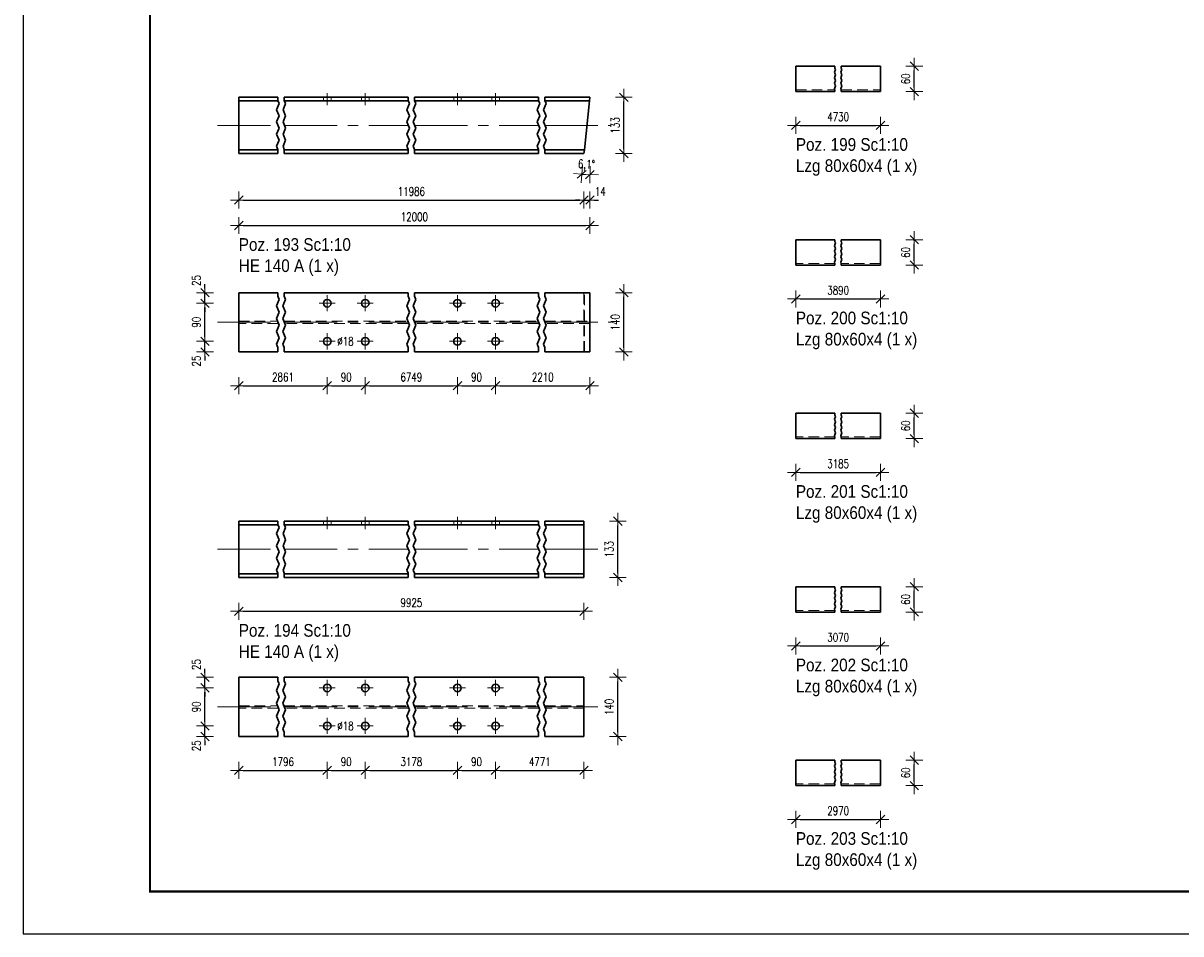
# Model space of a CAD drawing. Header units: millimetres. Extents: x -148 to 458, y 13010 to 13506.
# Tile 1 of 10: x -142 to 132, y 13010 to 13225. Entities that reach past the tile are written whole.
import ezdxf

# ---------------------------------------------------------------- set-up
doc = ezdxf.new("R2010")
doc.units = ezdxf.units.MM
doc.header["$LTSCALE"] = 10
doc.linetypes.add('HIDDEN', pattern=[0.375, 0.25, -0.125])
doc.linetypes.add('MITTE', pattern=[2, 1.25, -0.25, 0.25, -0.25])
doc.layers.get('Defpoints').update_dxf_attribs({"color": 1})
doc.layers.add('_FORMATKA', color=8, linetype='Continuous', plot=False)
for name, color, linetype, lineweight in [('_RAMKA', 7, 'Continuous', 35), ('PS_DIM', 4, 'Continuous', 13), ('PS_Hidden', 2, 'HIDDEN', 9), ('PS_Mid', 5, 'MITTE', 15), ('PS_Shape', 161, 'Continuous', 30), ('PS_SOLID', 7, 'Continuous', 30), ('PS_TEXT', 3, 'Continuous', 18)]:
    doc.layers.add(name, color=color, linetype=linetype, lineweight=lineweight)
doc.styles.add('gil', font='txt', dxfattribs={"width": 0.9})
doc.styles.add('simplex', font='simplex.shx', dxfattribs={"width": 0.75})
doc.dimstyles.new('1_10_PRZ_DS1-LS10', dxfattribs={"dimtxt": 2, "dimasz": 1, "dimexe": 2, "dimexo": 5, "dimgap": 1, "dimtad": 1, "dimdec": 0, "dimlfac": 10, "dimtxsty": 'simplex', "dimblk": 'dimznak', "dimcen": 2, "dimse1": 1, "dimse2": 1, "dimclrt": 3, "dimadec": 1, "dimazin": 0, "dimtfac": 1, "dimtdec": 0, "dimtix": 1, "dimtmove": 2, "dimatfit": 3, "dimldrblk": 'dim-grot', "dimfxl": 1, "dimarcsym": 0})

# ---------------------------------------------------------------- blocks, each defined once
blk = doc.blocks.new('dimznak')
at = {"color": 0}
for points in [[(-2, 0), (2, 0)], [(0, 2), (0, -2)]]:
    blk.add_lwpolyline(points, dxfattribs=at)
at = {"color": 2}
blk.add_lwpolyline([(1, 1), (-1, -1)], dxfattribs=at)
blk = doc.blocks.new('dim-grot')
blk.add_hatch(color=256).paths.add_polyline_path([(0, 0), (-2, 0.5), (-2, -0.5)])
blk.add_lwpolyline([(0, 0), (-2, 0.5), (-2, -0.5), (0, 0)])
blk = doc.blocks.new('*D60')
at = {"layer": 'Defpoints', "color": 0, "transparency": 16777216}
for p in [(-7.58, 13207.81), (-9, 13194.51), (-7.58, 13183.51)]:
    blk.add_point(p, dxfattribs=at)
at = {"layer": 'PS_DIM', "color": 0, "lineweight": -2, "transparency": 16777216}
for p, q in [((-10, 13183.51), (-11, 13183.51)), ((-9, 13183.51), (-7.58, 13183.51)), ((-6.58, 13183.51), (-5.58, 13183.51))]:
    blk.add_line(p, q, dxfattribs=at)
blk.add_blockref('dimznak', (-9, 13183.51), dxfattribs=at)
at = {"layer": 'PS_DIM', "color": 0, "lineweight": -2, "transparency": 16777216, "rotation": 180}
blk.add_blockref('dimznak', (-7.58, 13183.51), dxfattribs=at)
at = {"layer": 'PS_DIM', "color": 3, "transparency": 16777216, "insert": (-5.13, 13185.55), "char_height": 2, "attachment_point": 5, "style": 'simplex'}
blk.add_mtext('14', dxfattribs=at)
blk = doc.blocks.new('*D62')
at = {"layer": 'Defpoints', "color": 0, "transparency": 16777216}
for p in [(-7.58, 13207.81), (0.42, 13207.81), (-7.58, 13194.51)]:
    blk.add_point(p, dxfattribs=at)
at = {"layer": 'PS_DIM', "color": 0, "lineweight": -2, "transparency": 16777216}
blk.add_line((0.42, 13195.51), (0.42, 13206.81), dxfattribs=at)
for p, rotation in [((0.42, 13207.81), 90), ((0.42, 13194.51), 270)]:
    blk.add_blockref('dimznak', p, dxfattribs=dict(at, rotation=rotation))
at = {"layer": 'PS_DIM', "color": 3, "transparency": 16777216, "insert": (-1.62, 13201.16), "char_height": 2, "attachment_point": 5, "rotation": 90, "style": 'simplex'}
blk.add_mtext('133', dxfattribs=at)
blk = doc.blocks.new('*D68')
at = {"layer": 'Defpoints', "color": 0, "transparency": 16777216}
for p in [(-98.6, 13150.13), (-69.7, 13150.13), (-90.6, 13147.63)]:
    blk.add_point(p, dxfattribs=at)
at = {"layer": 'PS_DIM', "color": 0, "lineweight": -2, "transparency": 16777216}
for p, q in [((-98.6, 13151.13), (-98.6, 13152.13)), ((-98.6, 13147.63), (-98.6, 13150.13)), ((-98.6, 13146.63), (-98.6, 13145.63))]:
    blk.add_line(p, q, dxfattribs=at)
for p, rotation in [((-98.6, 13150.13), 270), ((-98.6, 13147.63), 90)]:
    blk.add_blockref('dimznak', p, dxfattribs=dict(at, rotation=rotation))
at = {"layer": 'PS_DIM', "color": 3, "transparency": 16777216, "insert": (-100.64, 13145.47), "char_height": 2, "attachment_point": 5, "rotation": 90, "style": 'simplex'}
blk.add_mtext('25', dxfattribs=at)
blk = doc.blocks.new('*D70')
at = {"layer": 'Defpoints', "color": 0, "transparency": 16777216}
for p in [(-98.6, 13161.63), (-90.6, 13161.63), (-69.7, 13159.13)]:
    blk.add_point(p, dxfattribs=at)
at = {"layer": 'PS_DIM', "color": 0, "lineweight": -2, "transparency": 16777216}
for p, q in [((-98.6, 13162.63), (-98.6, 13163.63)), ((-98.6, 13159.13), (-98.6, 13161.63)), ((-98.6, 13158.13), (-98.6, 13157.13))]:
    blk.add_line(p, q, dxfattribs=at)
for p, rotation in [((-98.6, 13161.63), 270), ((-98.6, 13159.13), 90)]:
    blk.add_blockref('dimznak', p, dxfattribs=dict(at, rotation=rotation))
at = {"layer": 'PS_DIM', "color": 3, "transparency": 16777216, "insert": (-100.64, 13164.5), "char_height": 2, "attachment_point": 5, "rotation": 90, "style": 'simplex'}
blk.add_mtext('25', dxfattribs=at)
blk = doc.blocks.new('*D71')
at = {"layer": 'Defpoints', "color": 0, "transparency": 16777216}
for p in [(-7.58, 13161.63), (0.42, 13161.63), (-7.58, 13147.63)]:
    blk.add_point(p, dxfattribs=at)
at = {"layer": 'PS_DIM', "color": 0, "lineweight": -2, "transparency": 16777216}
blk.add_line((0.42, 13148.63), (0.42, 13160.63), dxfattribs=at)
for p, rotation in [((0.42, 13161.63), 90), ((0.42, 13147.63), 270)]:
    blk.add_blockref('dimznak', p, dxfattribs=dict(at, rotation=rotation))
at = {"layer": 'PS_DIM', "color": 3, "transparency": 16777216, "insert": (-1.62, 13154.63), "char_height": 2, "attachment_point": 5, "rotation": 90, "style": 'simplex'}
blk.add_mtext('140', dxfattribs=at)
blk = doc.blocks.new('*D73')
at = {"layer": 'Defpoints', "color": 0, "transparency": 16777216}
for p in [(-9, 13107.63), (-1, 13107.63), (-9, 13094.33)]:
    blk.add_point(p, dxfattribs=at)
at = {"layer": 'PS_DIM', "color": 0, "lineweight": -2, "transparency": 16777216}
blk.add_line((-1, 13095.33), (-1, 13106.63), dxfattribs=at)
for p, rotation in [((-1, 13107.63), 90), ((-1, 13094.33), 270)]:
    blk.add_blockref('dimznak', p, dxfattribs=dict(at, rotation=rotation))
at = {"layer": 'PS_DIM', "color": 3, "transparency": 16777216, "insert": (-3.04, 13100.98), "char_height": 2, "attachment_point": 5, "rotation": 90, "style": 'simplex'}
blk.add_mtext('133', dxfattribs=at)
blk = doc.blocks.new('*D79')
at = {"layer": 'Defpoints', "color": 0, "transparency": 16777216}
for p in [(-98.6, 13059.24), (-69.7, 13059.24), (-90.6, 13056.74)]:
    blk.add_point(p, dxfattribs=at)
at = {"layer": 'PS_DIM', "color": 0, "lineweight": -2, "transparency": 16777216}
for p, q in [((-98.6, 13060.24), (-98.6, 13061.24)), ((-98.6, 13056.74), (-98.6, 13059.24)), ((-98.6, 13055.74), (-98.6, 13054.74))]:
    blk.add_line(p, q, dxfattribs=at)
for p, rotation in [((-98.6, 13059.24), 270), ((-98.6, 13056.74), 90)]:
    blk.add_blockref('dimznak', p, dxfattribs=dict(at, rotation=rotation))
at = {"layer": 'PS_DIM', "color": 3, "transparency": 16777216, "insert": (-100.64, 13054.55), "char_height": 2, "attachment_point": 5, "rotation": 90, "style": 'simplex'}
blk.add_mtext('25', dxfattribs=at)
blk = doc.blocks.new('*D81')
at = {"layer": 'Defpoints', "color": 0, "transparency": 16777216}
for p in [(-98.6, 13070.74), (-90.6, 13070.74), (-69.7, 13068.24)]:
    blk.add_point(p, dxfattribs=at)
at = {"layer": 'PS_DIM', "color": 0, "lineweight": -2, "transparency": 16777216}
for p, q in [((-98.6, 13071.74), (-98.6, 13072.74)), ((-98.6, 13068.24), (-98.6, 13070.74)), ((-98.6, 13067.24), (-98.6, 13066.24))]:
    blk.add_line(p, q, dxfattribs=at)
for p, rotation in [((-98.6, 13070.74), 270), ((-98.6, 13068.24), 90)]:
    blk.add_blockref('dimznak', p, dxfattribs=dict(at, rotation=rotation))
at = {"layer": 'PS_DIM', "color": 3, "transparency": 16777216, "insert": (-100.64, 13073.74), "char_height": 2, "attachment_point": 5, "rotation": 90, "style": 'simplex'}
blk.add_mtext('25', dxfattribs=at)
blk = doc.blocks.new('*D82')
at = {"layer": 'Defpoints', "color": 0, "transparency": 16777216}
for p in [(-9, 13070.74), (-1, 13070.74), (-9, 13056.74)]:
    blk.add_point(p, dxfattribs=at)
at = {"layer": 'PS_DIM', "color": 0, "lineweight": -2, "transparency": 16777216}
blk.add_line((-1, 13057.74), (-1, 13069.74), dxfattribs=at)
for p, rotation in [((-1, 13070.74), 90), ((-1, 13056.74), 270)]:
    blk.add_blockref('dimznak', p, dxfattribs=dict(at, rotation=rotation))
at = {"layer": 'PS_DIM', "color": 3, "transparency": 16777216, "insert": (-3.04, 13063.74), "char_height": 2, "attachment_point": 5, "rotation": 90, "style": 'simplex'}
blk.add_mtext('140', dxfattribs=at)
blk = doc.blocks.new('*U16')
at = {"layer": '_FORMATKA', "lineweight": -3}
blk.add_lwpolyline([(-594, 0), (0, 0), (0, 420), (-594, 420)], close=True, dxfattribs=at)
at = {"layer": '_RAMKA', "lineweight": -3, "const_width": 0.5}
blk.add_lwpolyline([(-564, 10), (-10, 10), (-10, 410), (-564, 410)], close=True, dxfattribs=at)
blk = doc.blocks.new('*X277')
at = {"color": 1}
for p, q in [((-81.04, 13206.3), (-81.65, 13204.86)), ((-81.35, 13207.81), (-81.35, 13207.02)), ((-81.35, 13207.02), (-81.04, 13206.3)), ((-79.54, 13206.3), (-80.15, 13204.86)), ((-79.85, 13207.81), (-79.85, 13207.02)), ((-79.85, 13207.02), (-79.54, 13206.3)), ((-50.24, 13206.3), (-50.85, 13204.86)), ((-50.55, 13207.81), (-50.55, 13207.02)), ((-50.55, 13207.02), (-50.24, 13206.3)), ((-48.74, 13206.3), (-49.35, 13204.86)), ((-49.05, 13207.81), (-49.05, 13207.02)), ((-49.05, 13207.02), (-48.74, 13206.3)), ((-19.44, 13206.3), (-20.05, 13204.86)), ((-19.75, 13207.81), (-19.75, 13207.02)), ((-19.75, 13207.02), (-19.44, 13206.3)), ((-17.94, 13206.3), (-18.55, 13204.86)), ((-18.25, 13207.81), (-18.25, 13207.02)), ((-18.25, 13207.02), (-17.94, 13206.3)), ((-81.65, 13204.86), (-81.04, 13203.42)), ((-81.04, 13203.42), (-81.65, 13201.98)), ((-80.15, 13204.86), (-79.54, 13203.42)), ((-79.54, 13203.42), (-80.15, 13201.98)), ((-50.85, 13204.86), (-50.24, 13203.42)), ((-50.24, 13203.42), (-50.85, 13201.98)), ((-49.35, 13204.86), (-48.74, 13203.42)), ((-48.74, 13203.42), (-49.35, 13201.98)), ((-20.05, 13204.86), (-19.44, 13203.42)), ((-19.44, 13203.42), (-20.05, 13201.98)), ((-18.55, 13204.86), (-17.94, 13203.42)), ((-17.94, 13203.42), (-18.55, 13201.98)), ((-81.65, 13201.98), (-81.04, 13200.54)), ((-81.04, 13200.54), (-81.65, 13199.1)), ((-80.15, 13201.98), (-79.54, 13200.54)), ((-79.54, 13200.54), (-80.15, 13199.1)), ((-50.85, 13201.98), (-50.24, 13200.54)), ((-50.24, 13200.54), (-50.85, 13199.1)), ((-49.35, 13201.98), (-48.74, 13200.54)), ((-48.74, 13200.54), (-49.35, 13199.1)), ((-20.05, 13201.98), (-19.44, 13200.54)), ((-19.44, 13200.54), (-20.05, 13199.1)), ((-18.55, 13201.98), (-17.94, 13200.54)), ((-17.94, 13200.54), (-18.55, 13199.1)), ((-81.65, 13199.1), (-81.04, 13197.66)), ((-81.04, 13197.66), (-81.65, 13196.21)), ((-80.15, 13199.1), (-79.54, 13197.66)), ((-79.54, 13197.66), (-80.15, 13196.21)), ((-50.85, 13199.1), (-50.24, 13197.66)), ((-50.24, 13197.66), (-50.85, 13196.21)), ((-49.35, 13199.1), (-48.74, 13197.66)), ((-48.74, 13197.66), (-49.35, 13196.21)), ((-20.05, 13199.1), (-19.44, 13197.66)), ((-19.44, 13197.66), (-20.05, 13196.21)), ((-18.55, 13199.1), (-17.94, 13197.66)), ((-17.94, 13197.66), (-18.55, 13196.21)), ((-81.65, 13196.21), (-81.35, 13195.49)), ((-81.35, 13195.49), (-81.35, 13194.51)), ((-80.15, 13196.21), (-79.85, 13195.49)), ((-79.85, 13195.49), (-79.85, 13194.51)), ((-50.85, 13196.21), (-50.55, 13195.49)), ((-50.55, 13195.49), (-50.55, 13194.51)), ((-49.35, 13196.21), (-49.05, 13195.49)), ((-49.05, 13195.49), (-49.05, 13194.51)), ((-20.05, 13196.21), (-19.75, 13195.49)), ((-19.75, 13195.49), (-19.75, 13194.51)), ((-18.55, 13196.21), (-18.25, 13195.49)), ((-18.25, 13195.49), (-18.25, 13194.51))]:
    blk.add_line(p, q, dxfattribs=at)
at = {"layer": 'PS_Hidden', "color": 2, "linetype": 'HIDDEN'}
for p, q in [((-90.6, 13207.81), (-90.6, 13206.96)), ((-70.6, 13207.81), (-70.6, 13206.96)), ((-68.8, 13206.96), (-68.8, 13207.81)), ((-61.6, 13207.81), (-61.6, 13206.96)), ((-59.8, 13206.96), (-59.8, 13207.81)), ((-39.8, 13207.81), (-39.8, 13206.96)), ((-38, 13206.96), (-38, 13207.81)), ((-30.8, 13207.81), (-30.8, 13206.96)), ((-29, 13206.96), (-29, 13207.81))]:
    blk.add_line(p, q, dxfattribs=at)
at = {"layer": 'PS_Mid', "color": 5, "linetype": 'MITTE'}
for p, q in [((-69.7, 13208.81), (-69.7, 13205.96)), ((-69.7, 13208.81), (-69.7, 13205.96)), ((-60.7, 13208.81), (-60.7, 13205.96)), ((-60.7, 13208.81), (-60.7, 13205.96)), ((-38.9, 13208.81), (-38.9, 13205.96)), ((-38.9, 13208.81), (-38.9, 13205.96)), ((-29.9, 13208.81), (-29.9, 13205.96)), ((-29.9, 13208.81), (-29.9, 13205.96)), ((-95.6, 13201.16), (-81.35, 13201.16)), ((-79.85, 13201.16), (-50.55, 13201.16)), ((-49.05, 13201.16), (-19.75, 13201.16)), ((-18.25, 13201.16), (-2.58, 13201.16))]:
    blk.add_line(p, q, dxfattribs=at)
at = {"layer": 'PS_SOLID', "color": 7, "linetype": 'Continuous'}
for p, q in [((-81.35, 13207.81), (-90.6, 13207.81)), ((-90.6, 13207.81), (-90.6, 13206.96)), ((-90.6, 13206.96), (-81.35, 13206.96)), ((-90.6, 13206.96), (-90.6, 13195.36)), ((-50.55, 13207.81), (-79.85, 13207.81)), ((-79.85, 13206.96), (-69.7, 13206.96)), ((-69.7, 13206.96), (-60.7, 13206.96)), ((-60.7, 13206.96), (-50.55, 13206.96)), ((-19.75, 13207.81), (-49.05, 13207.81)), ((-49.05, 13206.96), (-38.9, 13206.96)), ((-38.9, 13206.96), (-29.9, 13206.96)), ((-29.9, 13206.96), (-19.75, 13206.96)), ((-7.58, 13207.81), (-18.25, 13207.81)), ((-18.25, 13206.96), (-7.67, 13206.96)), ((-8.91, 13195.36), (-7.67, 13206.96)), ((-7.67, 13206.96), (-7.58, 13207.81)), ((-81.35, 13195.36), (-90.6, 13195.36)), ((-90.6, 13195.36), (-90.6, 13194.51)), ((-90.6, 13194.51), (-81.35, 13194.51)), ((-50.55, 13195.36), (-79.85, 13195.36)), ((-79.85, 13194.51), (-50.55, 13194.51)), ((-19.75, 13195.36), (-49.05, 13195.36)), ((-49.05, 13194.51), (-19.75, 13194.51)), ((-8.91, 13195.36), (-18.25, 13195.36)), ((-18.25, 13194.51), (-9, 13194.51)), ((-9, 13194.51), (-8.91, 13195.36))]:
    blk.add_line(p, q, dxfattribs=at)
blk = doc.blocks.new('*X278')
at = {"color": 3, "style": 'gil', "width": 0.9}
for s, p in [('Poz. 193 Sc1:10', (-90.6, 13171.51)), ('HE 140 A (1 x)', (-90.6, 13166.51))]:
    blk.add_text(s, height=3, dxfattribs=at).set_placement(p)
blk = doc.blocks.new('*X279')
at = {"color": 1}
for p, q in [((-81.35, 13161.63), (-81.35, 13160.81)), ((-79.85, 13161.63), (-79.85, 13160.81)), ((-50.55, 13161.63), (-50.55, 13160.81)), ((-49.05, 13161.63), (-49.05, 13160.81)), ((-19.75, 13161.63), (-19.75, 13160.81)), ((-18.25, 13161.63), (-18.25, 13160.81)), ((-81.03, 13160.05), (-81.67, 13158.53)), ((-81.35, 13160.81), (-81.03, 13160.05)), ((-79.53, 13160.05), (-80.17, 13158.53)), ((-79.85, 13160.81), (-79.53, 13160.05)), ((-50.23, 13160.05), (-50.87, 13158.53)), ((-50.55, 13160.81), (-50.23, 13160.05)), ((-48.73, 13160.05), (-49.37, 13158.53)), ((-49.05, 13160.81), (-48.73, 13160.05)), ((-19.43, 13160.05), (-20.07, 13158.53)), ((-19.75, 13160.81), (-19.43, 13160.05)), ((-17.93, 13160.05), (-18.57, 13158.53)), ((-18.25, 13160.81), (-17.93, 13160.05)), ((-81.67, 13158.53), (-81.03, 13157.01)), ((-81.03, 13157.01), (-81.67, 13155.5)), ((-80.17, 13158.53), (-79.53, 13157.01)), ((-79.53, 13157.01), (-80.17, 13155.5)), ((-50.87, 13158.53), (-50.23, 13157.01)), ((-50.23, 13157.01), (-50.87, 13155.5)), ((-49.37, 13158.53), (-48.73, 13157.01)), ((-48.73, 13157.01), (-49.37, 13155.5)), ((-20.07, 13158.53), (-19.43, 13157.01)), ((-19.43, 13157.01), (-20.07, 13155.5)), ((-18.57, 13158.53), (-17.93, 13157.01)), ((-17.93, 13157.01), (-18.57, 13155.5)), ((-81.67, 13155.5), (-81.03, 13153.98)), ((-81.03, 13153.98), (-81.67, 13152.46)), ((-80.17, 13155.5), (-79.53, 13153.98)), ((-79.53, 13153.98), (-80.17, 13152.46)), ((-50.87, 13155.5), (-50.23, 13153.98)), ((-50.23, 13153.98), (-50.87, 13152.46)), ((-49.37, 13155.5), (-48.73, 13153.98)), ((-48.73, 13153.98), (-49.37, 13152.46)), ((-20.07, 13155.5), (-19.43, 13153.98)), ((-19.43, 13153.98), (-20.07, 13152.46)), ((-18.57, 13155.5), (-17.93, 13153.98)), ((-17.93, 13153.98), (-18.57, 13152.46)), ((-81.67, 13152.46), (-81.03, 13150.95)), ((-81.03, 13150.95), (-81.67, 13149.43)), ((-80.17, 13152.46), (-79.53, 13150.95)), ((-79.53, 13150.95), (-80.17, 13149.43)), ((-50.87, 13152.46), (-50.23, 13150.95)), ((-50.23, 13150.95), (-50.87, 13149.43)), ((-49.37, 13152.46), (-48.73, 13150.95)), ((-48.73, 13150.95), (-49.37, 13149.43)), ((-20.07, 13152.46), (-19.43, 13150.95)), ((-19.43, 13150.95), (-20.07, 13149.43)), ((-18.57, 13152.46), (-17.93, 13150.95)), ((-17.93, 13150.95), (-18.57, 13149.43)), ((-81.67, 13149.43), (-81.35, 13148.67)), ((-81.35, 13148.67), (-81.35, 13147.63)), ((-80.17, 13149.43), (-79.85, 13148.67)), ((-79.85, 13148.67), (-79.85, 13147.63)), ((-50.87, 13149.43), (-50.55, 13148.67)), ((-50.55, 13148.67), (-50.55, 13147.63)), ((-49.37, 13149.43), (-49.05, 13148.67)), ((-49.05, 13148.67), (-49.05, 13147.63)), ((-20.07, 13149.43), (-19.75, 13148.67)), ((-19.75, 13148.67), (-19.75, 13147.63)), ((-18.57, 13149.43), (-18.25, 13148.67)), ((-18.25, 13148.67), (-18.25, 13147.63))]:
    blk.add_line(p, q, dxfattribs=at)
at = {"layer": 'PS_Hidden', "color": 2, "linetype": 'HIDDEN'}
for p, q in [((-9, 13147.63), (-9, 13161.63)), ((-8.91, 13154.9), (-8.91, 13161.63)), ((-7.67, 13159.13), (-7.67, 13161.63)), ((-7.67, 13154.9), (-7.67, 13159.13)), ((-90.6, 13154.9), (-81.35, 13154.9)), ((-81.35, 13154.35), (-90.6, 13154.35)), ((-79.85, 13154.9), (-50.55, 13154.9)), ((-50.55, 13154.35), (-79.85, 13154.35)), ((-49.05, 13154.9), (-19.75, 13154.9)), ((-19.75, 13154.35), (-49.05, 13154.35)), ((-18.25, 13154.9), (-7.67, 13154.9)), ((-7.67, 13154.35), (-18.25, 13154.35)), ((-8.91, 13147.63), (-8.91, 13154.35)), ((-7.67, 13150.13), (-7.67, 13154.35)), ((-7.67, 13147.63), (-7.67, 13150.13))]:
    blk.add_line(p, q, dxfattribs=at)
at = {"layer": 'PS_Mid', "color": 5, "linetype": 'MITTE'}
for p, q in [((-67.8, 13159.13), (-71.6, 13159.13)), ((-69.7, 13161.03), (-69.7, 13157.23)), ((-58.8, 13159.13), (-62.6, 13159.13)), ((-60.7, 13161.03), (-60.7, 13157.23)), ((-37, 13159.13), (-40.8, 13159.13)), ((-38.9, 13161.03), (-38.9, 13157.23)), ((-28, 13159.13), (-31.8, 13159.13)), ((-29.9, 13161.03), (-29.9, 13157.23)), ((-95.6, 13154.63), (-81.35, 13154.63)), ((-79.85, 13154.63), (-50.55, 13154.63)), ((-49.05, 13154.63), (-19.75, 13154.63)), ((-18.25, 13154.63), (-2.58, 13154.63)), ((-69.7, 13152.03), (-69.7, 13148.23)), ((-60.7, 13152.03), (-60.7, 13148.23)), ((-38.9, 13152.03), (-38.9, 13148.23)), ((-29.9, 13152.03), (-29.9, 13148.23)), ((-67.8, 13150.13), (-71.6, 13150.13)), ((-58.8, 13150.13), (-62.6, 13150.13)), ((-37, 13150.13), (-40.8, 13150.13)), ((-28, 13150.13), (-31.8, 13150.13))]:
    blk.add_line(p, q, dxfattribs=at)
at = {"layer": 'PS_SOLID', "color": 7, "linetype": 'Continuous'}
for p, q in [((-81.35, 13161.63), (-90.6, 13161.63)), ((-90.6, 13161.63), (-90.6, 13147.63)), ((-69.7, 13161.63), (-79.85, 13161.63)), ((-60.7, 13161.63), (-69.7, 13161.63)), ((-50.55, 13161.63), (-60.7, 13161.63)), ((-38.9, 13161.63), (-49.05, 13161.63)), ((-29.9, 13161.63), (-38.9, 13161.63)), ((-19.75, 13161.63), (-29.9, 13161.63)), ((-7.58, 13161.63), (-18.25, 13161.63)), ((-7.58, 13147.63), (-7.58, 13161.63)), ((-90.6, 13147.63), (-81.35, 13147.63)), ((-79.85, 13147.63), (-50.55, 13147.63)), ((-49.05, 13147.63), (-19.75, 13147.63)), ((-18.25, 13147.63), (-7.58, 13147.63))]:
    blk.add_line(p, q, dxfattribs=at)
at = {"layer": 'PS_SOLID', "color": 7}
for centre in [(-69.7, 13159.13), (-60.7, 13159.13), (-38.9, 13159.13), (-29.9, 13159.13), (-69.7, 13150.13), (-60.7, 13150.13), (-38.9, 13150.13), (-29.9, 13150.13)]:
    blk.add_circle(centre, 0.9, dxfattribs=at)
blk = doc.blocks.new('*X280')
at = {"color": 1}
for p, q in [((-81.35, 13107.63), (-81.35, 13106.85)), ((-81.35, 13106.85), (-81.04, 13106.13)), ((-79.85, 13107.63), (-79.85, 13106.85)), ((-79.85, 13106.85), (-79.54, 13106.13)), ((-50.55, 13107.63), (-50.55, 13106.85)), ((-50.55, 13106.85), (-50.24, 13106.13)), ((-49.05, 13107.63), (-49.05, 13106.85)), ((-49.05, 13106.85), (-48.74, 13106.13)), ((-19.75, 13107.63), (-19.75, 13106.85)), ((-19.75, 13106.85), (-19.44, 13106.13)), ((-18.25, 13107.63), (-18.25, 13106.85)), ((-18.25, 13106.85), (-17.94, 13106.13)), ((-81.04, 13106.13), (-81.65, 13104.69)), ((-81.65, 13104.69), (-81.04, 13103.24)), ((-79.54, 13106.13), (-80.15, 13104.69)), ((-80.15, 13104.69), (-79.54, 13103.24)), ((-50.24, 13106.13), (-50.85, 13104.69)), ((-50.85, 13104.69), (-50.24, 13103.24)), ((-48.74, 13106.13), (-49.35, 13104.69)), ((-49.35, 13104.69), (-48.74, 13103.24)), ((-19.44, 13106.13), (-20.05, 13104.69)), ((-20.05, 13104.69), (-19.44, 13103.24)), ((-17.94, 13106.13), (-18.55, 13104.69)), ((-18.55, 13104.69), (-17.94, 13103.24)), ((-81.04, 13103.24), (-81.65, 13101.8)), ((-81.65, 13101.8), (-81.04, 13100.36)), ((-79.54, 13103.24), (-80.15, 13101.8)), ((-80.15, 13101.8), (-79.54, 13100.36)), ((-50.24, 13103.24), (-50.85, 13101.8)), ((-50.85, 13101.8), (-50.24, 13100.36)), ((-48.74, 13103.24), (-49.35, 13101.8)), ((-49.35, 13101.8), (-48.74, 13100.36)), ((-19.44, 13103.24), (-20.05, 13101.8)), ((-20.05, 13101.8), (-19.44, 13100.36)), ((-17.94, 13103.24), (-18.55, 13101.8)), ((-18.55, 13101.8), (-17.94, 13100.36)), ((-81.04, 13100.36), (-81.65, 13098.92)), ((-81.65, 13098.92), (-81.04, 13097.48)), ((-79.54, 13100.36), (-80.15, 13098.92)), ((-80.15, 13098.92), (-79.54, 13097.48)), ((-50.24, 13100.36), (-50.85, 13098.92)), ((-50.85, 13098.92), (-50.24, 13097.48)), ((-48.74, 13100.36), (-49.35, 13098.92)), ((-49.35, 13098.92), (-48.74, 13097.48)), ((-19.44, 13100.36), (-20.05, 13098.92)), ((-20.05, 13098.92), (-19.44, 13097.48)), ((-17.94, 13100.36), (-18.55, 13098.92)), ((-18.55, 13098.92), (-17.94, 13097.48)), ((-81.04, 13097.48), (-81.65, 13096.04)), ((-81.65, 13096.04), (-81.35, 13095.32)), ((-79.54, 13097.48), (-80.15, 13096.04)), ((-80.15, 13096.04), (-79.85, 13095.32)), ((-50.24, 13097.48), (-50.85, 13096.04)), ((-50.85, 13096.04), (-50.55, 13095.32)), ((-48.74, 13097.48), (-49.35, 13096.04)), ((-49.35, 13096.04), (-49.05, 13095.32)), ((-19.44, 13097.48), (-20.05, 13096.04)), ((-20.05, 13096.04), (-19.75, 13095.32)), ((-17.94, 13097.48), (-18.55, 13096.04)), ((-18.55, 13096.04), (-18.25, 13095.32)), ((-81.35, 13095.32), (-81.35, 13094.33)), ((-79.85, 13095.32), (-79.85, 13094.33)), ((-50.55, 13095.32), (-50.55, 13094.33)), ((-49.05, 13095.32), (-49.05, 13094.33)), ((-19.75, 13095.32), (-19.75, 13094.33)), ((-18.25, 13095.32), (-18.25, 13094.33))]:
    blk.add_line(p, q, dxfattribs=at)
at = {"layer": 'PS_Hidden', "color": 2, "linetype": 'HIDDEN'}
for p, q in [((-70.6, 13107.63), (-70.6, 13106.78)), ((-68.8, 13106.78), (-68.8, 13107.63)), ((-61.6, 13107.63), (-61.6, 13106.78)), ((-59.8, 13106.78), (-59.8, 13107.63)), ((-39.8, 13107.63), (-39.8, 13106.78)), ((-39.8, 13107.63), (-39.8, 13106.78)), ((-38, 13106.78), (-38, 13107.63)), ((-30.8, 13107.63), (-30.8, 13106.78)), ((-29, 13106.78), (-29, 13107.63))]:
    blk.add_line(p, q, dxfattribs=at)
at = {"layer": 'PS_Mid', "color": 5, "linetype": 'MITTE'}
for p, q in [((-69.7, 13108.63), (-69.7, 13105.78)), ((-69.7, 13108.63), (-69.7, 13105.78)), ((-60.7, 13108.63), (-60.7, 13105.78)), ((-60.7, 13108.63), (-60.7, 13105.78)), ((-38.9, 13108.63), (-38.9, 13105.78)), ((-38.9, 13108.63), (-38.9, 13105.78)), ((-29.9, 13108.63), (-29.9, 13105.78)), ((-29.9, 13108.63), (-29.9, 13105.78)), ((-95.6, 13100.98), (-81.35, 13100.98)), ((-79.85, 13100.98), (-50.55, 13100.98)), ((-49.05, 13100.98), (-19.75, 13100.98)), ((-18.25, 13100.98), (-4, 13100.98))]:
    blk.add_line(p, q, dxfattribs=at)
at = {"layer": 'PS_SOLID', "color": 7, "linetype": 'Continuous'}
for p, q in [((-81.35, 13107.63), (-90.6, 13107.63)), ((-90.6, 13107.63), (-90.6, 13106.78)), ((-90.6, 13106.78), (-81.35, 13106.78)), ((-90.6, 13106.78), (-90.6, 13095.18)), ((-50.55, 13107.63), (-79.85, 13107.63)), ((-79.85, 13106.78), (-69.7, 13106.78)), ((-69.7, 13106.78), (-60.7, 13106.78)), ((-60.7, 13106.78), (-50.55, 13106.78)), ((-19.75, 13107.63), (-49.05, 13107.63)), ((-49.05, 13106.78), (-38.9, 13106.78)), ((-38.9, 13106.78), (-29.9, 13106.78)), ((-29.9, 13106.78), (-19.75, 13106.78)), ((-9, 13107.63), (-18.25, 13107.63)), ((-18.25, 13106.78), (-9, 13106.78)), ((-9, 13106.78), (-9, 13107.63)), ((-9, 13095.18), (-9, 13106.78)), ((-81.35, 13095.18), (-90.6, 13095.18)), ((-90.6, 13095.18), (-90.6, 13094.33)), ((-90.6, 13094.33), (-81.35, 13094.33)), ((-50.55, 13095.18), (-79.85, 13095.18)), ((-79.85, 13094.33), (-50.55, 13094.33)), ((-19.75, 13095.18), (-49.05, 13095.18)), ((-49.05, 13094.33), (-19.75, 13094.33)), ((-9, 13095.18), (-18.25, 13095.18)), ((-18.25, 13094.33), (-9, 13094.33)), ((-9, 13094.33), (-9, 13095.18))]:
    blk.add_line(p, q, dxfattribs=at)
blk = doc.blocks.new('*X281')
at = {"color": 3, "style": 'gil', "width": 0.9}
for s, p in [('Poz. 194 Sc1:10', (-90.6, 13080.33)), ('HE 140 A (1 x)', (-90.6, 13075.33))]:
    blk.add_text(s, height=3, dxfattribs=at).set_placement(p)
blk = doc.blocks.new('*X282')
at = {"color": 1}
for p, q in [((-81.03, 13069.16), (-81.67, 13067.64)), ((-81.35, 13070.74), (-81.35, 13069.92)), ((-81.35, 13069.92), (-81.03, 13069.16)), ((-79.53, 13069.16), (-80.17, 13067.64)), ((-79.85, 13070.74), (-79.85, 13069.92)), ((-79.85, 13069.92), (-79.53, 13069.16)), ((-50.23, 13069.16), (-50.87, 13067.64)), ((-50.55, 13070.74), (-50.55, 13069.92)), ((-50.55, 13069.92), (-50.23, 13069.16)), ((-48.73, 13069.16), (-49.37, 13067.64)), ((-49.05, 13070.74), (-49.05, 13069.92)), ((-49.05, 13069.92), (-48.73, 13069.16)), ((-19.43, 13069.16), (-20.07, 13067.64)), ((-19.75, 13070.74), (-19.75, 13069.92)), ((-19.75, 13069.92), (-19.43, 13069.16)), ((-17.93, 13069.16), (-18.57, 13067.64)), ((-18.25, 13070.74), (-18.25, 13069.92)), ((-18.25, 13069.92), (-17.93, 13069.16)), ((-81.67, 13067.64), (-81.03, 13066.12)), ((-81.03, 13066.12), (-81.67, 13064.61)), ((-80.17, 13067.64), (-79.53, 13066.12)), ((-79.53, 13066.12), (-80.17, 13064.61)), ((-50.87, 13067.64), (-50.23, 13066.12)), ((-50.23, 13066.12), (-50.87, 13064.61)), ((-49.37, 13067.64), (-48.73, 13066.12)), ((-48.73, 13066.12), (-49.37, 13064.61)), ((-20.07, 13067.64), (-19.43, 13066.12)), ((-19.43, 13066.12), (-20.07, 13064.61)), ((-18.57, 13067.64), (-17.93, 13066.12)), ((-17.93, 13066.12), (-18.57, 13064.61)), ((-81.67, 13064.61), (-81.03, 13063.09)), ((-81.03, 13063.09), (-81.67, 13061.57)), ((-80.17, 13064.61), (-79.53, 13063.09)), ((-79.53, 13063.09), (-80.17, 13061.57)), ((-50.87, 13064.61), (-50.23, 13063.09)), ((-50.23, 13063.09), (-50.87, 13061.57)), ((-49.37, 13064.61), (-48.73, 13063.09)), ((-48.73, 13063.09), (-49.37, 13061.57)), ((-20.07, 13064.61), (-19.43, 13063.09)), ((-19.43, 13063.09), (-20.07, 13061.57)), ((-18.57, 13064.61), (-17.93, 13063.09)), ((-17.93, 13063.09), (-18.57, 13061.57)), ((-81.67, 13061.57), (-81.03, 13060.05)), ((-80.17, 13061.57), (-79.53, 13060.05)), ((-50.87, 13061.57), (-50.23, 13060.05)), ((-49.37, 13061.57), (-48.73, 13060.05)), ((-20.07, 13061.57), (-19.43, 13060.05)), ((-18.57, 13061.57), (-17.93, 13060.05)), ((-81.03, 13060.05), (-81.67, 13058.54)), ((-81.67, 13058.54), (-81.35, 13057.78)), ((-81.35, 13057.78), (-81.35, 13056.74)), ((-79.53, 13060.05), (-80.17, 13058.54)), ((-80.17, 13058.54), (-79.85, 13057.78)), ((-79.85, 13057.78), (-79.85, 13056.74)), ((-50.23, 13060.05), (-50.87, 13058.54)), ((-50.87, 13058.54), (-50.55, 13057.78)), ((-50.55, 13057.78), (-50.55, 13056.74)), ((-48.73, 13060.05), (-49.37, 13058.54)), ((-49.37, 13058.54), (-49.05, 13057.78)), ((-49.05, 13057.78), (-49.05, 13056.74)), ((-19.43, 13060.05), (-20.07, 13058.54)), ((-20.07, 13058.54), (-19.75, 13057.78)), ((-19.75, 13057.78), (-19.75, 13056.74)), ((-17.93, 13060.05), (-18.57, 13058.54)), ((-18.57, 13058.54), (-18.25, 13057.78)), ((-18.25, 13057.78), (-18.25, 13056.74))]:
    blk.add_line(p, q, dxfattribs=at)
at = {"layer": 'PS_Hidden', "color": 2, "linetype": 'HIDDEN'}
for p, q in [((-90.6, 13064.01), (-81.35, 13064.01)), ((-81.35, 13063.46), (-90.6, 13063.46)), ((-79.85, 13064.01), (-50.55, 13064.01)), ((-50.55, 13063.46), (-79.85, 13063.46)), ((-49.05, 13064.01), (-19.75, 13064.01)), ((-19.75, 13063.46), (-49.05, 13063.46)), ((-18.25, 13064.01), (-9, 13064.01)), ((-9, 13063.46), (-18.25, 13063.46))]:
    blk.add_line(p, q, dxfattribs=at)
at = {"layer": 'PS_Mid', "color": 5, "linetype": 'MITTE'}
for p, q in [((-69.7, 13070.14), (-69.7, 13066.34)), ((-60.7, 13070.14), (-60.7, 13066.34)), ((-38.9, 13070.14), (-38.9, 13066.34)), ((-29.9, 13070.14), (-29.9, 13066.34)), ((-67.8, 13068.24), (-71.6, 13068.24)), ((-58.8, 13068.24), (-62.6, 13068.24)), ((-37, 13068.24), (-40.8, 13068.24)), ((-28, 13068.24), (-31.8, 13068.24)), ((-95.6, 13063.74), (-81.35, 13063.74)), ((-79.85, 13063.74), (-50.55, 13063.74)), ((-49.05, 13063.74), (-19.75, 13063.74)), ((-18.25, 13063.74), (-4, 13063.74)), ((-69.7, 13061.14), (-69.7, 13057.34)), ((-60.7, 13061.14), (-60.7, 13057.34)), ((-38.9, 13061.14), (-38.9, 13057.34)), ((-29.9, 13061.14), (-29.9, 13057.34)), ((-67.8, 13059.24), (-71.6, 13059.24)), ((-58.8, 13059.24), (-62.6, 13059.24)), ((-37, 13059.24), (-40.8, 13059.24)), ((-28, 13059.24), (-31.8, 13059.24))]:
    blk.add_line(p, q, dxfattribs=at)
at = {"layer": 'PS_SOLID', "color": 7, "linetype": 'Continuous'}
for p, q in [((-81.35, 13070.74), (-90.6, 13070.74)), ((-90.6, 13070.74), (-90.6, 13056.74)), ((-69.7, 13070.74), (-79.85, 13070.74)), ((-60.7, 13070.74), (-69.7, 13070.74)), ((-50.55, 13070.74), (-60.7, 13070.74)), ((-38.9, 13070.74), (-49.05, 13070.74)), ((-29.9, 13070.74), (-38.9, 13070.74)), ((-19.75, 13070.74), (-29.9, 13070.74)), ((-9, 13070.74), (-18.25, 13070.74)), ((-9, 13056.74), (-9, 13070.74)), ((-90.6, 13056.74), (-81.35, 13056.74)), ((-79.85, 13056.74), (-50.55, 13056.74)), ((-49.05, 13056.74), (-19.75, 13056.74)), ((-18.25, 13056.74), (-9, 13056.74))]:
    blk.add_line(p, q, dxfattribs=at)
at = {"layer": 'PS_SOLID', "color": 7}
for centre in [(-69.7, 13068.24), (-60.7, 13068.24), (-38.9, 13068.24), (-29.9, 13068.24), (-69.7, 13059.24), (-60.7, 13059.24), (-38.9, 13059.24), (-29.9, 13059.24)]:
    blk.add_circle(centre, 0.9, dxfattribs=at)
blk = doc.blocks.new('*X292')
at = {"color": 1}
for p, q in [((50.2, 13213.73), (50.48, 13214.38)), ((50.48, 13213.08), (50.2, 13213.73)), ((50.34, 13214.71), (50.34, 13215.15)), ((50.48, 13214.38), (50.34, 13214.71)), ((51.7, 13213.73), (51.98, 13214.38)), ((51.98, 13213.08), (51.7, 13213.73)), ((51.84, 13214.71), (51.84, 13215.15)), ((51.98, 13214.38), (51.84, 13214.71)), ((50.2, 13212.43), (50.48, 13213.08)), ((50.48, 13211.78), (50.2, 13212.43)), ((50.2, 13211.13), (50.48, 13211.78)), ((50.48, 13210.48), (50.2, 13211.13)), ((51.7, 13212.43), (51.98, 13213.08)), ((51.98, 13211.78), (51.7, 13212.43)), ((51.7, 13211.13), (51.98, 13211.78)), ((51.98, 13210.48), (51.7, 13211.13)), ((50.2, 13209.83), (50.48, 13210.48)), ((50.34, 13209.51), (50.2, 13209.83)), ((50.34, 13209.15), (50.34, 13209.51)), ((51.7, 13209.83), (51.98, 13210.48)), ((51.84, 13209.51), (51.7, 13209.83)), ((51.84, 13209.15), (51.84, 13209.51))]:
    blk.add_line(p, q, dxfattribs=at)
at = {"layer": 'PS_Hidden', "color": 2, "linetype": 'HIDDEN'}
for p, q in [((41.09, 13209.55), (50.34, 13209.55)), ((51.84, 13209.55), (61.09, 13209.55))]:
    blk.add_line(p, q, dxfattribs=at)
at = {"layer": 'PS_SOLID', "color": 7, "linetype": 'Continuous'}
for p, q in [((50.34, 13215.15), (41.09, 13215.15)), ((41.09, 13215.15), (41.09, 13209.15)), ((61.09, 13215.15), (51.84, 13215.15)), ((61.09, 13209.15), (61.09, 13215.15)), ((41.09, 13209.15), (50.34, 13209.15)), ((51.84, 13209.15), (61.09, 13209.15))]:
    blk.add_line(p, q, dxfattribs=at)
blk = doc.blocks.new('*X293')
at = {"color": 3, "style": 'gil', "width": 0.9}
for s, p in [('Poz. 199 Sc1:10', (41.09, 13195.15)), ('Lzg 80x60x4 (1 x)', (41.09, 13190.15))]:
    blk.add_text(s, height=3, dxfattribs=at).set_placement(p)
blk = doc.blocks.new('*X294')
at = {"color": 1}
for p, q in [((50.2, 13172.73), (50.48, 13173.38)), ((50.48, 13172.08), (50.2, 13172.73)), ((50.34, 13173.71), (50.34, 13174.15)), ((50.48, 13173.38), (50.34, 13173.71)), ((51.7, 13172.73), (51.98, 13173.38)), ((51.98, 13172.08), (51.7, 13172.73)), ((51.84, 13173.71), (51.84, 13174.15)), ((51.98, 13173.38), (51.84, 13173.71)), ((50.2, 13171.43), (50.48, 13172.08)), ((50.48, 13170.78), (50.2, 13171.43)), ((50.2, 13170.13), (50.48, 13170.78)), ((50.48, 13169.48), (50.2, 13170.13)), ((51.7, 13171.43), (51.98, 13172.08)), ((51.98, 13170.78), (51.7, 13171.43)), ((51.7, 13170.13), (51.98, 13170.78)), ((51.98, 13169.48), (51.7, 13170.13)), ((50.2, 13168.83), (50.48, 13169.48)), ((50.34, 13168.51), (50.2, 13168.83)), ((50.34, 13168.15), (50.34, 13168.51)), ((51.7, 13168.83), (51.98, 13169.48)), ((51.84, 13168.51), (51.7, 13168.83)), ((51.84, 13168.15), (51.84, 13168.51))]:
    blk.add_line(p, q, dxfattribs=at)
at = {"layer": 'PS_Hidden', "color": 2, "linetype": 'HIDDEN'}
for p, q in [((50.34, 13168.55), (41.09, 13168.55)), ((61.09, 13168.55), (51.84, 13168.55))]:
    blk.add_line(p, q, dxfattribs=at)
at = {"layer": 'PS_SOLID', "color": 7, "linetype": 'Continuous'}
for p, q in [((50.34, 13174.15), (41.09, 13174.15)), ((41.09, 13174.15), (41.09, 13168.15)), ((61.09, 13174.15), (51.84, 13174.15)), ((61.09, 13168.15), (61.09, 13174.15)), ((41.09, 13168.15), (50.34, 13168.15)), ((51.84, 13168.15), (61.09, 13168.15))]:
    blk.add_line(p, q, dxfattribs=at)
blk = doc.blocks.new('*X295')
at = {"color": 3, "style": 'gil', "width": 0.9}
for s, p in [('Poz. 200 Sc1:10', (41.09, 13154.15)), ('Lzg 80x60x4 (1 x)', (41.09, 13149.15))]:
    blk.add_text(s, height=3, dxfattribs=at).set_placement(p)
blk = doc.blocks.new('*X296')
at = {"color": 1}
for p, q in [((50.2, 13131.73), (50.48, 13132.38)), ((50.48, 13131.08), (50.2, 13131.73)), ((50.34, 13132.71), (50.34, 13133.15)), ((50.48, 13132.38), (50.34, 13132.71)), ((51.7, 13131.73), (51.98, 13132.38)), ((51.98, 13131.08), (51.7, 13131.73)), ((51.84, 13132.71), (51.84, 13133.15)), ((51.98, 13132.38), (51.84, 13132.71)), ((50.2, 13130.43), (50.48, 13131.08)), ((50.48, 13129.78), (50.2, 13130.43)), ((50.2, 13129.13), (50.48, 13129.78)), ((50.48, 13128.48), (50.2, 13129.13)), ((51.7, 13130.43), (51.98, 13131.08)), ((51.98, 13129.78), (51.7, 13130.43)), ((51.7, 13129.13), (51.98, 13129.78)), ((51.98, 13128.48), (51.7, 13129.13)), ((50.2, 13127.83), (50.48, 13128.48)), ((50.34, 13127.51), (50.2, 13127.83)), ((50.34, 13127.15), (50.34, 13127.51)), ((51.7, 13127.83), (51.98, 13128.48)), ((51.84, 13127.51), (51.7, 13127.83)), ((51.84, 13127.15), (51.84, 13127.51))]:
    blk.add_line(p, q, dxfattribs=at)
at = {"layer": 'PS_Hidden', "color": 2, "linetype": 'HIDDEN'}
for p, q in [((50.34, 13127.55), (41.09, 13127.55)), ((61.09, 13127.55), (51.84, 13127.55))]:
    blk.add_line(p, q, dxfattribs=at)
at = {"layer": 'PS_SOLID', "color": 7, "linetype": 'Continuous'}
for p, q in [((50.34, 13133.15), (41.09, 13133.15)), ((41.09, 13133.15), (41.09, 13127.15)), ((61.09, 13133.15), (51.84, 13133.15)), ((61.09, 13127.15), (61.09, 13133.15)), ((41.09, 13127.15), (50.34, 13127.15)), ((51.84, 13127.15), (61.09, 13127.15))]:
    blk.add_line(p, q, dxfattribs=at)
blk = doc.blocks.new('*X297')
at = {"color": 3, "style": 'gil', "width": 0.9}
for s, p in [('Poz. 201 Sc1:10', (41.09, 13113.15)), ('Lzg 80x60x4 (1 x)', (41.09, 13108.15))]:
    blk.add_text(s, height=3, dxfattribs=at).set_placement(p)
blk = doc.blocks.new('*X298')
at = {"color": 1}
for p, q in [((50.2, 13090.73), (50.48, 13091.38)), ((50.48, 13090.08), (50.2, 13090.73)), ((50.34, 13091.71), (50.34, 13092.15)), ((50.48, 13091.38), (50.34, 13091.71)), ((51.7, 13090.73), (51.98, 13091.38)), ((51.98, 13090.08), (51.7, 13090.73)), ((51.84, 13091.71), (51.84, 13092.15)), ((51.98, 13091.38), (51.84, 13091.71)), ((50.2, 13089.43), (50.48, 13090.08)), ((50.48, 13088.78), (50.2, 13089.43)), ((50.2, 13088.13), (50.48, 13088.78)), ((50.48, 13087.48), (50.2, 13088.13)), ((50.2, 13086.83), (50.48, 13087.48)), ((51.7, 13089.43), (51.98, 13090.08)), ((51.98, 13088.78), (51.7, 13089.43)), ((51.7, 13088.13), (51.98, 13088.78)), ((51.98, 13087.48), (51.7, 13088.13)), ((51.7, 13086.83), (51.98, 13087.48)), ((50.34, 13086.51), (50.2, 13086.83)), ((50.34, 13086.15), (50.34, 13086.51)), ((51.84, 13086.51), (51.7, 13086.83)), ((51.84, 13086.15), (51.84, 13086.51))]:
    blk.add_line(p, q, dxfattribs=at)
at = {"layer": 'PS_Hidden', "color": 2, "linetype": 'HIDDEN'}
for p, q in [((50.34, 13086.55), (41.09, 13086.55)), ((61.09, 13086.55), (51.84, 13086.55))]:
    blk.add_line(p, q, dxfattribs=at)
at = {"layer": 'PS_SOLID', "color": 7, "linetype": 'Continuous'}
for p, q in [((50.34, 13092.15), (41.09, 13092.15)), ((41.09, 13092.15), (41.09, 13086.15)), ((61.09, 13092.15), (51.84, 13092.15)), ((61.09, 13086.15), (61.09, 13092.15)), ((41.09, 13086.15), (50.34, 13086.15)), ((51.84, 13086.15), (61.09, 13086.15))]:
    blk.add_line(p, q, dxfattribs=at)
blk = doc.blocks.new('*X299')
at = {"color": 3, "style": 'gil', "width": 0.9}
for s, p in [('Poz. 202 Sc1:10', (41.09, 13072.15)), ('Lzg 80x60x4 (1 x)', (41.09, 13067.15))]:
    blk.add_text(s, height=3, dxfattribs=at).set_placement(p)
blk = doc.blocks.new('*X300')
at = {"color": 1}
for p, q in [((50.2, 13049.73), (50.48, 13050.38)), ((50.48, 13049.08), (50.2, 13049.73)), ((50.34, 13050.71), (50.34, 13051.15)), ((50.48, 13050.38), (50.34, 13050.71)), ((51.7, 13049.73), (51.98, 13050.38)), ((51.98, 13049.08), (51.7, 13049.73)), ((51.84, 13050.71), (51.84, 13051.15)), ((51.98, 13050.38), (51.84, 13050.71)), ((50.2, 13048.43), (50.48, 13049.08)), ((50.48, 13047.78), (50.2, 13048.43)), ((50.2, 13047.13), (50.48, 13047.78)), ((50.48, 13046.48), (50.2, 13047.13)), ((50.2, 13045.83), (50.48, 13046.48)), ((51.7, 13048.43), (51.98, 13049.08)), ((51.98, 13047.78), (51.7, 13048.43)), ((51.7, 13047.13), (51.98, 13047.78)), ((51.98, 13046.48), (51.7, 13047.13)), ((51.7, 13045.83), (51.98, 13046.48)), ((50.34, 13045.51), (50.2, 13045.83)), ((50.34, 13045.15), (50.34, 13045.51)), ((51.84, 13045.51), (51.7, 13045.83)), ((51.84, 13045.15), (51.84, 13045.51))]:
    blk.add_line(p, q, dxfattribs=at)
at = {"layer": 'PS_Hidden', "color": 2, "linetype": 'HIDDEN'}
for p, q in [((50.34, 13045.55), (41.09, 13045.55)), ((61.09, 13045.55), (51.84, 13045.55))]:
    blk.add_line(p, q, dxfattribs=at)
at = {"layer": 'PS_SOLID', "color": 7, "linetype": 'Continuous'}
for p, q in [((50.34, 13051.15), (41.09, 13051.15)), ((41.09, 13051.15), (41.09, 13045.15)), ((61.09, 13051.15), (51.84, 13051.15)), ((61.09, 13045.15), (61.09, 13051.15)), ((41.09, 13045.15), (50.34, 13045.15)), ((51.84, 13045.15), (61.09, 13045.15))]:
    blk.add_line(p, q, dxfattribs=at)
blk = doc.blocks.new('*X301')
at = {"color": 3, "style": 'gil', "width": 0.9}
for s, p in [('Poz. 203 Sc1:10', (41.09, 13031.15)), ('Lzg 80x60x4 (1 x)', (41.09, 13026.15))]:
    blk.add_text(s, height=3, dxfattribs=at).set_placement(p)

msp = doc.modelspace()

# ---------------------------------------------------------------- block references
at = {"layer": 'PS_DIM'}
msp.add_blockref('*U16', (452.42, 13010.12), dxfattribs=at)
for p, rotation in [((-9.52, 13189.6), 175.4729006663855), ((-7.58, 13189.5), 358.4350965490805)]:
    msp.add_blockref('dimznak', p, dxfattribs=dict(at, rotation=rotation))
at = {"layer": 'PS_Shape', "color": 2}
for name in ['*X292', '*X294', '*X296', '*X298', '*X300']:
    msp.add_blockref(name, (0, 0), dxfattribs=at)
at = {"layer": 'PS_Shape', "color": 6}
for name in ['*X277', '*X279', '*X280', '*X282']:
    msp.add_blockref(name, (0, 0), dxfattribs=at)
at = {"layer": 'PS_TEXT'}
for name in ['*X293', '*X278', '*X295', '*X297', '*X281', '*X299', '*X301']:
    msp.add_blockref(name, (0, 0), dxfattribs=at)

# ---------------------------------------------------------------- texts
at = {"layer": 'PS_DIM', "color": 3, "insert": (-8.44, 13191.71), "char_height": 2, "attachment_point": 5, "rotation": 356.954, "style": 'simplex'}
msp.add_mtext('6,1°', dxfattribs=at)
at = {"layer": 'PS_DIM', "char_height": 2, "attachment_point": 4, "style": 'simplex'}
for insert in [(-67.3, 13150.13), (-67.3, 13059.24)]:
    msp.add_mtext('\\A1;%%c18', dxfattribs=dict(at, insert=insert))

# ---------------------------------------------------------------- dimensions: what is measured, and where the dimension line sits
at = {"layer": 'PS_DIM'}
for base, p1, p2, location in [((69.09, 13215.15), (61.09, 13209.15), (61.09, 13215.15), (67.05, 13212.15)), ((69.09, 13174.15), (61.09, 13168.15), (61.09, 13174.15), (67.05, 13171.15)), ((-98.6, 13159.13), (-69.7, 13150.13), (-69.7, 13159.13), (-100.64, 13154.63)), ((69.09, 13133.15), (61.09, 13127.15), (61.09, 13133.15), (67.05, 13130.15)), ((69.09, 13092.15), (61.09, 13086.15), (61.09, 13092.15), (67.05, 13089.15)), ((-98.6, 13068.24), (-69.7, 13059.24), (-69.7, 13068.24), (-100.64, 13063.74)), ((69.09, 13051.15), (61.09, 13045.15), (61.09, 13051.15), (67.05, 13048.15))]:
    msp.add_linear_dim(base=base, p1=p1, p2=p2, angle=90, location=location, dimstyle='1_10_PRZ_DS1-LS10', dxfattribs=at).render()
for base, p1, p2, picture, middle in [((0.42, 13207.81), (-7.58, 13194.51), (-7.58, 13207.81), '*D62', (-1.62, 13201.16)), ((-98.6, 13161.63), (-69.7, 13159.13), (-90.6, 13161.63), '*D70', (-100.64, 13164.5)), ((0.42, 13161.63), (-7.58, 13147.63), (-7.58, 13161.63), '*D71', (-1.62, 13154.63)), ((-98.6, 13150.13), (-90.6, 13147.63), (-69.7, 13150.13), '*D68', (-100.64, 13145.47)), ((-1, 13107.63), (-9, 13094.33), (-9, 13107.63), '*D73', (-3.04, 13100.98)), ((-98.6, 13070.74), (-69.7, 13068.24), (-90.6, 13070.74), '*D81', (-100.64, 13073.74)), ((-1, 13070.74), (-9, 13056.74), (-9, 13070.74), '*D82', (-3.04, 13063.74)), ((-98.6, 13059.24), (-90.6, 13056.74), (-69.7, 13059.24), '*D79', (-100.64, 13054.55))]:
    dim = msp.add_linear_dim(base=base, p1=p1, p2=p2, angle=90, dimstyle='1_10_PRZ_DS1-LS10', dxfattribs=at)
    dim.commit()
    dim.dimension.update_dxf_attribs({"geometry": picture, "text_midpoint": middle, "dimtype": 128})
for base, p1, p2, location, text in [((61.09, 13201.15), (41.09, 13209.15), (61.09, 13209.15), (51.09, 13203.19), '4730'), ((-9, 13183.51), (-90.6, 13194.51), (-9, 13194.51), (-49.8, 13185.55), '11986'), ((-7.58, 13177.51), (-90.6, 13194.51), (-7.58, 13194.51), (-49.09, 13179.55), '12000'), ((61.09, 13160.15), (41.09, 13168.15), (61.09, 13168.15), (51.09, 13162.19), '3890'), ((-69.7, 13139.63), (-90.6, 13147.63), (-69.7, 13150.13), (-80.15, 13141.67), '2861'), ((-38.9, 13139.63), (-60.7, 13150.13), (-38.9, 13150.13), (-49.8, 13141.67), '6749'), ((-7.58, 13139.63), (-29.9, 13150.13), (-7.58, 13147.63), (-18.74, 13141.67), '2210'), ((61.09, 13119.15), (41.09, 13127.15), (61.09, 13127.15), (51.09, 13121.19), '3185'), ((-9, 13086.33), (-90.6, 13094.33), (-9, 13094.33), (-49.8, 13088.37), '9925'), ((61.09, 13078.15), (41.09, 13086.15), (61.09, 13086.15), (51.09, 13080.19), '3070'), ((-69.7, 13048.74), (-90.6, 13056.74), (-69.7, 13059.24), (-80.15, 13050.78), '1796'), ((-38.9, 13048.74), (-60.7, 13059.24), (-38.9, 13059.24), (-49.8, 13050.78), '3178'), ((-9, 13048.74), (-29.9, 13059.24), (-9, 13056.74), (-19.45, 13050.78), '4771'), ((61.09, 13037.15), (41.09, 13045.15), (61.09, 13045.15), (51.09, 13039.19), '2970')]:
    msp.add_linear_dim(base=base, p1=p1, p2=p2, location=location, text=text, dimstyle='1_10_PRZ_DS1-LS10', dxfattribs=at).render()
dim = msp.add_linear_dim(base=(-7.58, 13183.51), p1=(-9, 13194.51), p2=(-7.58, 13207.81), dimstyle='1_10_PRZ_DS1-LS10', dxfattribs=at)
dim.commit()
dim.dimension.update_dxf_attribs({"geometry": '*D60', "text_midpoint": (-5.13, 13185.55), "dimtype": 128})
for base, p1, p2, location in [((-60.7, 13139.63), (-69.7, 13150.13), (-60.7, 13150.13), (-65.2, 13141.67)), ((-29.9, 13139.63), (-38.9, 13150.13), (-29.9, 13150.13), (-34.4, 13141.67)), ((-60.7, 13048.74), (-69.7, 13059.24), (-60.7, 13059.24), (-65.2, 13050.78)), ((-29.9, 13048.74), (-38.9, 13059.24), (-29.9, 13059.24), (-34.4, 13050.78))]:
    msp.add_linear_dim(base=base, p1=p1, p2=p2, location=location, dimstyle='1_10_PRZ_DS1-LS10', dxfattribs=at).render()

doc.saveas('drawing.dxf')
